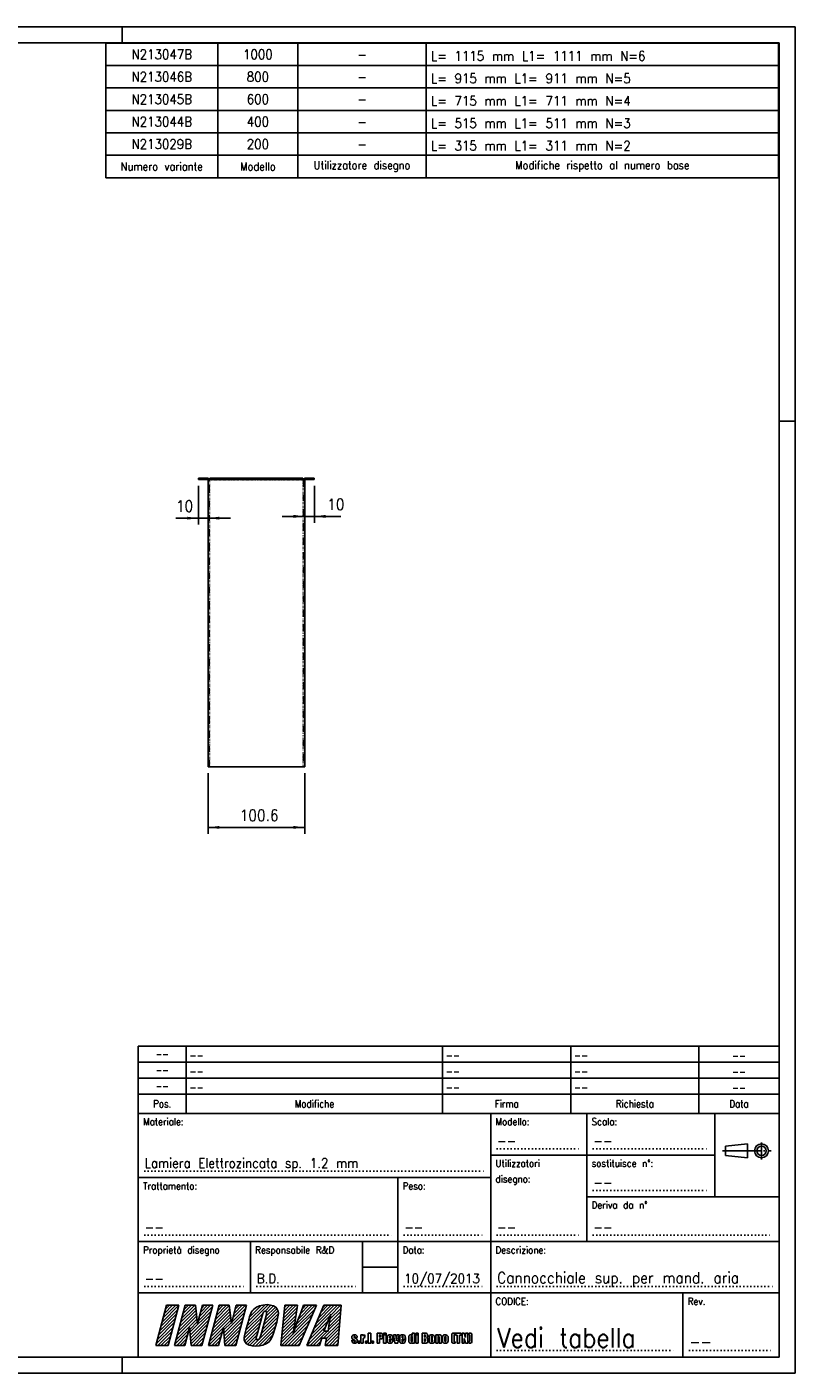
# Model space of a CAD drawing. Header units: inches. Extents: x -2 to 592, y 432 to 852.
# Tile 2 of 2: x 352 to 592, y 432 to 852. Entities that reach past the tile are written whole.
import ezdxf

# ---------------------------------------------------------------- set-up
doc = ezdxf.new("R2010")
doc.units = ezdxf.units.IN
for name, pattern in [('DASHED', [15, 7, -8]), ('DOT_CENTER', [14, 12, -1, 0, -1]), ('DOTTED', [1, 0, -1])]:
    doc.linetypes.add(name, pattern=pattern)
doc.layers.add('1', color=7, linetype='Continuous')
doc.styles.add('CONVERTER_11', font='txt.shx', dxfattribs={"width": 0.9})
doc.dimstyles.new('ME10_DIM_17', dxfattribs={"dimtxt": 11.666667, "dimasz": 11.666667, "dimexe": 6.666667, "dimexo": 6.666667, "dimgap": 6.666667, "dimtad": 1, "dimdsep": 46, "dimtxsty": 'CONVERTER_11', "dimsah": 1, "dimcen": 0.09, "dimclrd": 2, "dimclre": 2, "dimclrt": 7, "dimadec": 0, "dimazin": 0, "dimtfac": 1, "dimtdec": 4, "dimtix": 1, "dimtmove": 0, "dimatfit": 3, "dimfxl": 1, "dimtolj": 1, "dimtzin": 0, "dimarcsym": 0})
doc.dimstyles.new('ME10_DIM_18', dxfattribs={"dimtxt": 11.666667, "dimasz": 11.666667, "dimexe": 6.666667, "dimexo": 6.666667, "dimgap": 6.666667, "dimtad": 1, "dimdsep": 46, "dimtxsty": 'CONVERTER_11', "dimsah": 1, "dimcen": 0.09, "dimclrd": 2, "dimclre": 2, "dimclrt": 7, "dimadec": 0, "dimazin": 0, "dimtfac": 1, "dimtdec": 4, "dimtix": 1, "dimtmove": 0, "dimatfit": 3, "dimfxl": 1, "dimtolj": 1, "dimtzin": 0, "dimarcsym": 0})
doc.dimstyles.new('ME10_DIM_19', dxfattribs={"dimtxt": 11.666667, "dimasz": 11.666667, "dimexe": 6.666667, "dimexo": 6.666667, "dimgap": 6.666667, "dimtad": 1, "dimdsep": 46, "dimtxsty": 'CONVERTER_11', "dimsah": 1, "dimcen": 0.09, "dimclrd": 2, "dimclre": 2, "dimclrt": 7, "dimadec": 0, "dimazin": 0, "dimtfac": 1, "dimtdec": 4, "dimtix": 1, "dimtmove": 0, "dimatfit": 3, "dimfxl": 1, "dimtolj": 1, "dimtzin": 0, "dimarcsym": 0})
pattern_1 = [(45, (0, 0), (-0.49497475, 0.49497475), [])]

# ---------------------------------------------------------------- blocks, each defined once
blk = doc.blocks.new('213045A_CANOCCHIALE_MANDATA_SUPERIORE__3', base_point=(1352, 2070))
at = {"color": 7, "linetype": 'Continuous'}
for p, q in [((1352, 2370), (1357.2, 2370)), ((1352, 2368.8), (1352, 2370)), ((1357.2, 2368.8), (1352, 2368.8)), ((1357.2, 2370), (1360.3, 2370)), ((1360.3, 2368.8), (1357.2, 2368.8)), ((1360.3, 2370), (1361.7, 2370)), ((1361.7, 2368.8), (1360.3, 2368.8)), ((1362, 2368), (1362, 2368.5)), ((1362, 2368), (1362, 2070)), ((1363.2, 2368), (1362, 2368)), ((1363.2, 2368), (1363.2, 2368.5)), ((1363.5, 2368), (1363.2, 2368)), ((1363.5, 2368), (1364, 2368)), ((1364, 2370), (1364, 2370)), ((1364, 2370), (1460.6, 2370)), ((1364, 2370), (1364, 2368.8)), ((1364, 2368.8), (1364, 2370)), ((1364, 2368.8), (1364, 2368.5)), ((1460.6, 2368.8), (1364, 2368.8)), ((1364, 2368.5), (1364, 2368.8)), ((1364, 2368), (1364, 2368.5)), ((1364, 2368.5), (1364, 2368)), ((1364, 2368), (1364, 2368)), ((1460.6, 2368.8), (1460.6, 2370)), ((1460.6, 2368.5), (1460.6, 2368.8)), ((1460.6, 2368.5), (1460.6, 2368)), ((1461.1, 2368), (1460.6, 2368)), ((1461.1, 2368), (1461.4, 2368)), ((1461.4, 2368.5), (1461.4, 2368)), ((1461.4, 2368), (1462.6, 2368)), ((1462.6, 2368), (1462.6, 2368.5)), ((1462.6, 2368), (1462.6, 2070)), ((1462.9, 2370), (1464.2, 2370)), ((1462.9, 2368.8), (1464.2, 2368.8)), ((1464.2, 2370), (1467.3, 2370)), ((1464.2, 2368.8), (1467.3, 2368.8)), ((1467.3, 2370), (1472.6, 2370)), ((1467.3, 2368.8), (1469.4, 2368.8)), ((1469.4, 2368.8), (1472.6, 2368.8)), ((1472.6, 2370), (1472.6, 2368.8)), ((1362, 2070), (1363.2, 2070)), ((1363.2, 2070), (1363.5, 2070)), ((1363.5, 2070), (1461.1, 2070)), ((1461.4, 2070), (1461.1, 2070)), ((1462.6, 2070), (1461.4, 2070))]:
    blk.add_line(p, q, dxfattribs=at)
at = {"color": 5, "linetype": 'DASHED'}
for p, q in [((1357.2, 2368.8), (1357.2, 2370)), ((1360.3, 2368.8), (1360.3, 2370)), ((1363.2, 2070), (1363.2, 2368)), ((1364, 2368.8), (1364, 2368.8)), ((1461.4, 2368), (1461.4, 2070)), ((1464.2, 2368.8), (1464.2, 2370)), ((1467.3, 2368.8), (1467.3, 2370))]:
    blk.add_line(p, q, dxfattribs=at)
at = {"color": 3, "linetype": 'DOTTED'}
for p, q in [((1363.5, 2368), (1363.5, 2070)), ((1460.6, 2368.5), (1364, 2368.5)), ((1364, 2368.5), (1364, 2368.5)), ((1461.1, 2070), (1461.1, 2368))]:
    blk.add_line(p, q, dxfattribs=at)
at = {"color": 7, "linetype": 'Continuous'}
for centre, radius, start, end in [((1361.7, 2368.5), 1.5, 0, 90), ((1361.7, 2368.5), 0.3, 0, 90), ((1462.9, 2368.5), 1.5, 90, 180), ((1462.9, 2368.5), 0.3, 90, 180)]:
    blk.add_arc(centre, radius, start, end, dxfattribs=at)
at = {"layer": '1', "color": 30, "linetype": 'DOT_CENTER', "const_width": 0.25}
for points in [[(1358.8, 2368.8), (1358.8, 2370)], [(1465.8, 2368.8), (1465.8, 2370)]]:
    blk.add_lwpolyline(points, dxfattribs=at)
blk = doc.blocks.new('*D19')
at = {"layer": '1', "color": 2, "linetype": 'Continuous'}
for p, q in [((1362, 2063.3), (1362, 2000.2)), ((1462.6, 2063.3), (1462.6, 2000.2)), ((1362, 2006.9), (1462.6, 2006.9))]:
    blk.add_line(p, q, dxfattribs=at)
at = {"layer": '1', "color": 2}
for points in [[(1373.7, 2008.4), (1373.7, 2005.4), (1362, 2006.9)], [(1450.9, 2005.4), (1450.9, 2008.4), (1462.6, 2006.9)]]:
    blk.add_solid(points, dxfattribs=at)
at = {"layer": '1', "color": 7, "insert": (1394.9, 2013.6), "char_height": 11.67, "attachment_point": 7, "rotation": 0.0001, "line_spacing_factor": 0.60024, "style": 'CONVERTER_11'}
blk.add_mtext('100.6', dxfattribs=at)
blk = doc.blocks.new('*D20')
at = {"layer": '1', "color": 2, "linetype": 'Continuous'}
for p, q in [((1352, 2362.1), (1352, 2321.8)), ((1362, 2361.3), (1362, 2321.8)), ((1328.6, 2328.5), (1352, 2328.5)), ((1352, 2328.5), (1362, 2328.5)), ((1362, 2328.5), (1385.3, 2328.5))]:
    blk.add_line(p, q, dxfattribs=at)
at = {"layer": '1', "color": 2}
for points in [[(1340.3, 2327), (1340.3, 2330), (1352, 2328.5)], [(1373.7, 2330), (1373.7, 2327), (1362, 2328.5)]]:
    blk.add_solid(points, dxfattribs=at)
at = {"layer": '1', "color": 7, "insert": (1328.6, 2335.2), "char_height": 11.67, "attachment_point": 7, "rotation": 0.0001, "line_spacing_factor": 0.60024, "style": 'CONVERTER_11'}
blk.add_mtext('10', dxfattribs=at)
blk = doc.blocks.new('*D21')
at = {"layer": '1', "color": 2, "linetype": 'Continuous'}
for p, q in [((1462.6, 2361.3), (1462.6, 2323.7)), ((1472.6, 2362.1), (1472.6, 2323.7)), ((1462.6, 2330.3), (1439.3, 2330.3)), ((1472.6, 2330.3), (1462.6, 2330.3)), ((1500, 2330.3), (1472.6, 2330.3))]:
    blk.add_line(p, q, dxfattribs=at)
at = {"layer": '1', "color": 2}
for points in [[(1450.9, 2328.8), (1450.9, 2331.9), (1462.6, 2330.3)], [(1484.3, 2331.9), (1484.3, 2328.8), (1472.6, 2330.3)]]:
    blk.add_solid(points, dxfattribs=at)
at = {"layer": '1', "color": 7, "insert": (1486, 2337), "char_height": 11.67, "attachment_point": 7, "rotation": 0.0001, "line_spacing_factor": 0.60024, "style": 'CONVERTER_11'}
blk.add_mtext('10', dxfattribs=at)
blk = doc.blocks.new('TAB', base_point=(481.66, 825.76))
at = {"layer": '1', "color": 7, "linetype": 'Continuous'}
for p, q in [((376.66, 804.76), (376.66, 846.76)), ((586.66, 846.76), (376.66, 846.76)), ((411.66, 804.76), (411.66, 846.76)), ((436.66, 804.76), (436.66, 846.76)), ((476.66, 804.76), (476.66, 846.76)), ((586.66, 804.76), (586.66, 846.76)), ((376.66, 804.76), (586.66, 804.76))]:
    blk.add_line(p, q, dxfattribs=at)
at = {"layer": '1', "color": 1, "linetype": 'Continuous'}
for p, q in [((586.66, 839.76), (376.66, 839.76)), ((586.66, 832.76), (376.66, 832.76)), ((586.66, 825.76), (376.66, 825.76)), ((586.66, 818.76), (376.66, 818.76)), ((376.66, 811.76), (586.66, 811.76))]:
    blk.add_line(p, q, dxfattribs=at)
at = {"layer": '1', "color": 3, "style": 'CONVERTER_11', "width": 0.9}
for s, p in [('L= 1115 mm L1= 1111 mm N=6', (478.16, 841.26)), ('L= 915 mm L1= 911 mm N=5', (478.16, 834.26)), ('L= 715 mm L1= 711 mm N=4', (478.16, 827.26)), ('L= 515 mm L1= 511 mm N=3', (478.16, 820.26)), ('L= 315 mm L1= 311 mm N=2', (478.16, 813.26))]:
    blk.add_text(s, height=3, dxfattribs=at).set_placement(p)
at = {"layer": '1', "color": 3, "char_height": 3, "attachment_point": 5, "line_spacing_factor": 1.320528, "style": 'CONVERTER_11'}
for s, insert in [('N213047B', (394.16, 843.26)), ('1000', (424.16, 843.26)), ('-', (456.66, 843.26)), ('N213046B', (394.16, 836.26)), ('800', (424.16, 836.26)), ('-', (456.66, 836.26)), ('N213045B', (394.16, 829.26)), ('600', (424.16, 829.26)), ('-', (456.66, 829.26)), ('N213044B', (394.16, 822.26)), ('400', (424.16, 822.26)), ('-', (456.66, 822.26)), ('N213029B', (394.16, 815.26)), ('200', (424.16, 815.26)), ('-', (456.66, 815.26))]:
    blk.add_mtext(s, dxfattribs=dict(at, insert=insert))
at = {"layer": '1', "color": 1, "char_height": 2.5, "attachment_point": 5, "line_spacing_factor": 1.320528, "style": 'CONVERTER_11'}
for s, insert in [('Numero variante', (394.16, 808.26)), ('Modello', (424.16, 808.26)), ('Utilizzatore disegno', (456.66, 808.26)), ('Modifiche rispetto al numero base', (531.66, 808.26))]:
    blk.add_mtext(s, dxfattribs=dict(at, insert=insert))
blk = doc.blocks.new('TABELLA_LUNGHEZZE', base_point=(482.64, 825.98))
blk.add_blockref('TAB', (481.66, 825.76))
blk = doc.blocks.new('format_A2', base_point=(297, 210))
at = {"layer": '1', "linetype": 'Continuous'}
h = blk.add_hatch(dxfattribs=at)
h.set_pattern_fill('_USER', color=1, scale=0.7, angle=45, pattern_type=0)
h.set_pattern_definition(pattern_1)
h.paths.add_polyline_path([(396.14, 440.44), (392.32, 440.44), (395.68, 452.96), (399.5, 452.96)])
h = blk.add_hatch(dxfattribs=at)
h.set_pattern_fill('_USER', color=1, scale=0.7, angle=45, pattern_type=0)
h.set_pattern_definition(pattern_1)
h.paths.add_polyline_path([(405.36, 447.32), (406.87, 452.96), (410.06, 452.96), (406.7, 440.44), (403.33, 440.44), (402.84, 446.08), (401.33, 440.44), (398.15, 440.44), (401.5, 452.96), (404.69, 452.96)])
h = blk.add_hatch(dxfattribs=at)
h.set_pattern_fill('_USER', color=1, scale=0.7, angle=45, pattern_type=0)
h.set_pattern_definition(pattern_1)
h.paths.add_polyline_path([(415.91, 447.32), (417.43, 452.96), (420.61, 452.96), (417.26, 440.44), (413.89, 440.44), (413.4, 446.08), (411.89, 440.44), (408.7, 440.44), (412.06, 452.96), (415.24, 452.96)])
h = blk.add_hatch(dxfattribs=at)
h.set_pattern_fill('_USER', color=1, scale=0.7, angle=45, pattern_type=0)
h.set_pattern_definition(pattern_1)
h.paths.add_polyline_path([(421.93, 450.41), (422.3, 451.1), (422.94, 451.8), (423.72, 452.34), (424.66, 452.81), (425.73, 453.04), (427.04, 453.19), (428.09, 453.04), (429.03, 452.81), (429.73, 452.34), (430.22, 451.8), (430.49, 451.1), (430.57, 450.41), (430.37, 449.33), (430.03, 447.7), (429.47, 445.62), (428.93, 443.92), (428.56, 442.91), (428.08, 442.14), (427.53, 441.44), (426.66, 440.9), (425.74, 440.52), (424.7, 440.36), (423.56, 440.21), (422.42, 440.36), (421.46, 440.52), (420.66, 440.9), (420.16, 441.44), (419.9, 442.14), (419.92, 442.91), (420.1, 443.92), (420.55, 445.62), (421.11, 447.7), (421.55, 449.33)])
h.paths.add_polyline_path([(425.19, 443.92), (426.75, 449.71), (426.84, 450.41), (426.86, 450.8), (426.74, 451.03), (426.48, 451.1), (426.1, 451.03), (425.88, 450.87), (425.66, 450.41), (425.47, 449.71), (423.9, 443.84), (423.65, 442.91), (423.64, 442.53), (423.67, 442.29), (424.03, 442.29), (424.4, 442.29), (424.64, 442.53), (424.85, 442.99)], flags=16)
h = blk.add_hatch(dxfattribs=at)
h.set_pattern_fill('_USER', color=1, scale=0.7, angle=45, pattern_type=0)
h.set_pattern_definition(pattern_1)
h.paths.add_polyline_path([(435.78, 448.09), (435.15, 444.07), (436.36, 447.55), (437.53, 450.56), (438.45, 452.96), (442.45, 452.96), (437.09, 440.44), (431.36, 440.44), (432.53, 452.96), (436.53, 452.96)])
h = blk.add_hatch(dxfattribs=at)
h.set_pattern_fill('_USER', color=1, scale=0.7, angle=45, pattern_type=0)
h.set_pattern_definition(pattern_1)
h.paths.add_polyline_path([(450.18, 452.96), (449.1, 440.44), (445.19, 440.44), (445.61, 442.68), (444.15, 442.68), (443.37, 440.44), (439.46, 440.44), (444.72, 452.96)])
h.paths.add_polyline_path([(444.75, 444.92), (446.12, 444.92), (446.38, 447.24), (446.89, 450.18), (445.59, 447.01)], flags=16)
at = {"layer": '1', "color": 2, "linetype": 'Continuous'}
for p, q in [((381.83, 851.82), (-2.17, 851.82)), ((591.83, 851.82), (381.83, 851.82)), ((381.83, 846.82), (381.83, 851.82)), ((591.83, 728.82), (591.83, 851.82)), ((586.83, 728.82), (591.83, 728.82)), ((591.83, 431.82), (591.83, 728.82)), ((381.83, 431.82), (381.83, 436.82)), ((-2.17, 431.82), (381.83, 431.82)), ((381.83, 431.82), (591.83, 431.82))]:
    blk.add_line(p, q, dxfattribs=at)
at = {"layer": '1', "color": 7, "linetype": 'Continuous'}
for p, q in [((381.83, 846.82), (2.83, 846.82)), ((586.83, 846.82), (381.83, 846.82)), ((586.83, 728.82), (586.83, 846.82)), ((586.83, 436.82), (586.83, 728.82)), ((586.83, 533.82), (386.83, 533.82)), ((386.83, 533.82), (386.83, 436.82)), ((386.83, 512.82), (586.83, 512.82)), ((496.83, 512.82), (496.83, 499.82)), ((526.83, 499.82), (526.83, 512.82)), ((566.83, 499.82), (566.83, 512.82)), ((496.83, 499.82), (496.83, 472.82)), ((496.83, 499.82), (526.83, 499.82)), ((526.83, 499.82), (566.83, 499.82)), ((526.83, 472.82), (526.83, 499.82)), ((566.83, 486.82), (566.83, 499.82)), ((386.83, 492.82), (496.83, 492.82)), ((467.83, 466.82), (467.83, 492.82)), ((526.83, 486.82), (566.83, 486.82)), ((566.83, 486.82), (586.83, 486.82)), ((386.83, 472.82), (496.83, 472.82)), ((421.83, 472.82), (421.83, 456.82)), ((456.83, 472.82), (456.83, 466.82)), ((496.83, 472.82), (496.83, 455.82)), ((586.83, 472.82), (496.83, 472.82)), ((456.83, 466.82), (456.83, 456.82)), ((467.83, 456.82), (467.83, 466.82)), ((456.83, 464.82), (467.83, 464.82)), ((496.83, 456.82), (386.83, 456.82)), ((496.83, 456.82), (556.83, 456.82)), ((496.83, 455.82), (496.83, 436.82)), ((556.83, 456.82), (586.83, 456.82)), ((556.83, 436.82), (556.83, 456.82)), ((2.83, 436.82), (381.83, 436.82)), ((381.83, 436.82), (386.83, 436.82)), ((386.83, 436.82), (586.83, 436.82))]:
    blk.add_line(p, q, dxfattribs=at)
at = {"layer": '1', "color": 1, "linetype": 'Continuous'}
for p, q in [((401.83, 512.82), (401.83, 533.82)), ((481.83, 512.82), (481.83, 533.82)), ((521.83, 512.82), (521.83, 533.82)), ((561.83, 512.82), (561.83, 533.82)), ((386.83, 528.82), (586.83, 528.82)), ((586.83, 523.82), (386.83, 523.82)), ((386.83, 518.82), (586.83, 518.82)), ((576.97, 503.32), (570.1, 502.6)), ((570.1, 502.6), (570.1, 499.72)), ((576.97, 499), (576.97, 503.32)), ((570.1, 499.72), (576.97, 499)), ((392.32, 440.44), (395.68, 452.96)), ((395.68, 452.96), (399.5, 452.96)), ((399.5, 452.96), (396.14, 440.44)), ((398.15, 440.44), (401.5, 452.96)), ((401.5, 452.96), (404.69, 452.96)), ((404.69, 452.96), (405.36, 447.32)), ((405.36, 447.32), (406.87, 452.96)), ((410.06, 452.96), (406.7, 440.44)), ((406.87, 452.96), (410.06, 452.96)), ((408.7, 440.44), (412.06, 452.96)), ((412.06, 452.96), (415.24, 452.96)), ((415.24, 452.96), (415.91, 447.32)), ((415.91, 447.32), (417.43, 452.96)), ((420.61, 452.96), (417.26, 440.44)), ((417.43, 452.96), (420.61, 452.96)), ((421.55, 449.33), (421.93, 450.41)), ((421.93, 450.41), (422.3, 451.1)), ((422.3, 451.1), (422.94, 451.8)), ((422.94, 451.8), (423.72, 452.34)), ((423.72, 452.34), (424.66, 452.81)), ((425.47, 449.71), (423.9, 443.84)), ((424.66, 452.81), (425.73, 453.04)), ((425.19, 443.92), (426.75, 449.71)), ((425.66, 450.41), (425.47, 449.71)), ((425.88, 450.87), (425.66, 450.41)), ((425.73, 453.04), (427.04, 453.19)), ((426.1, 451.03), (425.88, 450.87)), ((426.48, 451.1), (426.1, 451.03)), ((426.74, 451.03), (426.48, 451.1)), ((426.86, 450.8), (426.74, 451.03)), ((426.75, 449.71), (426.84, 450.41)), ((426.84, 450.41), (426.86, 450.8)), ((427.04, 453.19), (428.09, 453.04)), ((428.09, 453.04), (429.03, 452.81)), ((429.03, 452.81), (429.73, 452.34)), ((429.73, 452.34), (430.22, 451.8)), ((430.22, 451.8), (430.49, 451.1)), ((430.57, 450.41), (430.37, 449.33)), ((430.49, 451.1), (430.57, 450.41)), ((431.36, 440.44), (432.53, 452.96)), ((432.53, 452.96), (436.53, 452.96)), ((436.53, 452.96), (435.78, 448.09)), ((436.36, 447.55), (437.53, 450.56)), ((442.45, 452.96), (437.09, 440.44)), ((437.53, 450.56), (438.45, 452.96)), ((438.45, 452.96), (442.45, 452.96)), ((439.46, 440.44), (444.72, 452.96)), ((444.72, 452.96), (450.18, 452.96)), ((446.89, 450.18), (445.59, 447.01)), ((446.38, 447.24), (446.89, 450.18)), ((450.18, 452.96), (449.1, 440.44)), ((402.84, 446.08), (401.33, 440.44)), ((403.33, 440.44), (402.84, 446.08)), ((413.4, 446.08), (411.89, 440.44)), ((413.89, 440.44), (413.4, 446.08)), ((420.1, 443.92), (420.55, 445.62)), ((420.55, 445.62), (421.11, 447.7)), ((421.11, 447.7), (421.55, 449.33)), ((429.47, 445.62), (428.93, 443.92)), ((430.03, 447.7), (429.47, 445.62)), ((430.37, 449.33), (430.03, 447.7)), ((435.78, 448.09), (435.15, 444.07)), ((435.15, 444.07), (436.36, 447.55)), ((445.59, 447.01), (444.75, 444.92)), ((446.12, 444.92), (446.38, 447.24)), ((419.9, 442.14), (419.92, 442.91)), ((420.16, 441.44), (419.9, 442.14)), ((419.92, 442.91), (420.1, 443.92)), ((420.66, 440.9), (420.16, 441.44)), ((423.65, 442.91), (423.64, 442.53)), ((423.64, 442.53), (423.67, 442.29)), ((423.9, 443.84), (423.65, 442.91)), ((423.67, 442.29), (424.03, 442.29)), ((424.03, 442.29), (424.4, 442.29)), ((424.4, 442.29), (424.64, 442.53)), ((424.64, 442.53), (424.85, 442.99)), ((424.85, 442.99), (425.19, 443.92)), ((427.53, 441.44), (426.66, 440.9)), ((428.08, 442.14), (427.53, 441.44)), ((428.56, 442.91), (428.08, 442.14)), ((428.93, 443.92), (428.56, 442.91)), ((444.15, 442.68), (443.37, 440.44)), ((445.61, 442.68), (444.15, 442.68)), ((444.75, 444.92), (446.12, 444.92)), ((445.19, 440.44), (445.61, 442.68)), ((453.51, 443.03), (453.53, 443.28)), ((453.51, 442.82), (453.51, 443.03)), ((453.57, 442.64), (453.51, 442.82)), ((453.53, 443.28), (453.59, 443.46)), ((453.53, 442.08), (454.21, 442.08)), ((453.53, 441.95), (453.53, 442.08)), ((453.55, 441.66), (453.53, 441.95)), ((453.61, 441.46), (453.55, 441.66)), ((453.7, 442.47), (453.57, 442.64)), ((453.59, 443.46), (453.68, 443.59)), ((453.7, 441.31), (453.61, 441.46)), ((453.68, 443.59), (453.85, 443.69)), ((453.98, 442.3), (453.7, 442.47)), ((453.89, 441.21), (453.7, 441.31)), ((453.85, 443.69), (454.06, 443.74)), ((454.12, 441.17), (453.89, 441.21)), ((454.31, 442.12), (453.98, 442.3)), ((454.06, 443.74), (454.31, 443.78)), ((454.38, 441.14), (454.12, 441.17)), ((454.23, 443.26), (454.21, 443.2)), ((454.21, 443.2), (454.21, 443.15)), ((454.21, 443.15), (454.21, 443.03)), ((454.21, 443.03), (454.21, 442.97)), ((454.21, 442.97), (454.23, 442.89)), ((454.21, 442.08), (454.21, 441.91)), ((454.21, 441.91), (454.21, 441.74)), ((454.21, 441.74), (454.23, 441.66)), ((454.27, 443.3), (454.23, 443.26)), ((454.23, 442.89), (454.31, 442.84)), ((454.23, 441.66), (454.25, 441.6)), ((454.25, 441.6), (454.33, 441.6)), ((454.33, 443.32), (454.27, 443.3)), ((454.31, 443.78), (454.53, 443.76)), ((454.31, 442.84), (454.44, 442.76)), ((454.44, 442.03), (454.31, 442.12)), ((454.38, 443.3), (454.33, 443.32)), ((454.33, 441.6), (454.4, 441.6)), ((454.42, 443.26), (454.38, 443.3)), ((454.63, 441.17), (454.38, 441.14)), ((454.4, 441.6), (454.46, 441.64)), ((454.44, 443.18), (454.42, 443.26)), ((454.46, 443.05), (454.44, 443.18)), ((454.44, 442.76), (454.65, 442.66)), ((454.48, 441.95), (454.44, 442.03)), ((454.46, 442.91), (454.46, 443.05)), ((455.14, 442.91), (454.46, 442.91)), ((454.46, 441.64), (454.48, 441.7)), ((454.5, 441.81), (454.48, 441.95)), ((454.48, 441.7), (454.5, 441.81)), ((454.53, 443.76), (454.72, 443.71)), ((454.84, 441.21), (454.63, 441.17)), ((454.65, 442.66), (454.91, 442.49)), ((454.72, 443.71), (454.88, 443.63)), ((454.99, 441.31), (454.84, 441.21)), ((454.88, 443.63), (454.99, 443.53)), ((454.91, 442.49), (455.08, 442.35)), ((454.99, 443.53), (455.07, 443.44)), ((455.1, 441.45), (454.99, 441.31)), ((455.07, 443.44), (455.1, 443.34)), ((455.08, 442.35), (455.16, 442.16)), ((455.1, 443.34), (455.12, 443.2)), ((455.16, 441.64), (455.1, 441.45)), ((455.12, 443.2), (455.14, 443.05)), ((455.14, 443.05), (455.14, 442.91)), ((455.16, 442.16), (455.2, 441.93)), ((455.2, 441.93), (455.16, 441.64)), ((455.43, 441.81), (456.01, 441.81)), ((455.43, 441.17), (455.43, 441.81)), ((456.01, 441.17), (455.43, 441.17)), ((456.01, 441.81), (456.01, 441.17)), ((456.3, 443.74), (457.04, 443.74)), ((456.3, 441.17), (456.3, 443.74)), ((457.06, 441.17), (456.3, 441.17)), ((457.04, 443.74), (457.02, 443.38)), ((457.02, 443.38), (457.21, 443.65)), ((457.07, 442.64), (457.06, 442.47)), ((457.06, 442.47), (457.06, 442.18)), ((457.06, 442.18), (457.06, 441.17)), ((457.11, 442.74), (457.07, 442.64)), ((457.19, 442.82), (457.11, 442.74)), ((457.3, 442.86), (457.19, 442.82)), ((457.21, 443.65), (457.51, 443.78)), ((457.51, 442.88), (457.3, 442.86)), ((457.51, 443.78), (457.51, 442.88)), ((457.72, 441.81), (458.31, 441.81)), ((457.72, 441.17), (457.72, 441.81)), ((458.31, 441.17), (457.72, 441.17)), ((458.31, 441.81), (458.31, 441.17)), ((458.59, 444.31), (459.39, 444.31)), ((458.59, 441.17), (458.59, 444.31)), ((459.39, 441.17), (458.59, 441.17)), ((459.39, 444.31), (459.39, 441.17)), ((459.69, 441.81), (460.28, 441.81)), ((459.69, 441.17), (459.69, 441.81)), ((460.28, 441.17), (459.69, 441.17)), ((460.28, 441.81), (460.28, 441.17)), ((461.36, 441.17), (461.36, 444.31)), ((461.36, 444.31), (462.16, 444.31)), ((462.16, 441.17), (461.36, 441.17)), ((462.16, 444.31), (462.44, 444.29)), ((462.27, 443.76), (462.16, 443.78)), ((462.16, 443.78), (462.16, 442.97)), ((462.16, 442.97), (462.17, 442.97)), ((462.16, 442.45), (462.16, 441.17)), ((462.36, 442.45), (462.16, 442.45)), ((462.17, 442.97), (462.21, 442.97)), ((462.21, 442.97), (462.31, 442.97)), ((462.36, 443.73), (462.27, 443.76)), ((462.31, 442.97), (462.36, 443.01)), ((462.4, 443.63), (462.36, 443.73)), ((462.36, 443.01), (462.4, 443.09)), ((462.59, 442.45), (462.36, 442.45)), ((462.42, 443.51), (462.4, 443.63)), ((462.4, 443.09), (462.42, 443.24)), ((462.42, 443.24), (462.42, 443.51)), ((462.44, 444.29), (462.65, 444.25)), ((462.78, 442.51), (462.59, 442.45)), ((462.65, 444.25), (462.8, 444.17)), ((462.91, 442.59), (462.78, 442.51)), ((462.8, 444.17), (462.91, 444.09)), ((462.91, 444.09), (462.99, 443.98)), ((463.01, 442.72), (462.91, 442.59)), ((462.99, 443.98), (463.05, 443.86)), ((463.07, 442.89), (463.01, 442.72)), ((463.05, 443.86), (463.07, 443.69)), ((463.07, 443.69), (463.08, 443.44)), ((463.08, 443.17), (463.07, 442.89)), ((463.08, 443.44), (463.08, 443.17)), ((463.39, 444.31), (464.18, 444.31)), ((463.39, 443.9), (463.39, 444.31)), ((464.18, 443.9), (463.39, 443.9)), ((463.39, 443.74), (464.18, 443.74)), ((463.39, 441.17), (463.39, 443.74)), ((464.18, 441.17), (463.39, 441.17)), ((464.18, 444.31), (464.18, 443.9)), ((464.18, 443.74), (464.18, 441.17)), ((464.53, 442.84), (464.54, 443.15)), ((464.53, 442.1), (464.53, 442.84)), ((464.53, 441.83), (464.53, 442.1)), ((464.56, 441.66), (464.53, 441.83)), ((464.54, 443.15), (464.6, 443.38)), ((464.6, 441.52), (464.56, 441.66)), ((464.6, 443.38), (464.71, 443.53)), ((464.7, 441.39), (464.6, 441.52)), ((464.81, 441.27), (464.7, 441.39)), ((464.71, 443.53), (464.89, 443.67)), ((464.98, 441.19), (464.81, 441.27)), ((464.89, 443.67), (465.09, 443.74)), ((465.17, 441.17), (464.98, 441.19)), ((465.09, 443.74), (465.36, 443.78)), ((465.42, 441.14), (465.17, 441.17)), ((465.3, 443.26), (465.28, 443.17)), ((465.28, 443.17), (465.28, 442.99)), ((465.28, 442.99), (465.28, 442.82)), ((465.28, 442.82), (465.53, 442.82)), ((465.28, 442.41), (465.28, 441.85)), ((466.29, 442.41), (465.28, 442.41)), ((465.28, 441.85), (465.28, 441.72)), ((465.28, 441.72), (465.3, 441.64)), ((465.32, 443.3), (465.3, 443.26)), ((465.3, 441.64), (465.32, 441.6)), ((465.4, 443.32), (465.32, 443.3)), ((465.32, 441.6), (465.4, 441.6)), ((465.36, 443.78), (465.64, 443.74)), ((465.45, 443.3), (465.4, 443.32)), ((465.4, 441.6), (465.47, 441.6)), ((465.64, 441.17), (465.42, 441.14)), ((465.49, 443.26), (465.45, 443.3)), ((465.47, 441.6), (465.53, 441.66)), ((465.51, 443.17), (465.49, 443.26)), ((465.53, 442.99), (465.51, 443.17)), ((465.53, 442.82), (465.53, 442.99)), ((465.53, 441.66), (465.55, 441.74)), ((465.55, 441.74), (465.57, 441.91)), ((465.57, 442.24), (466.29, 442.24)), ((465.57, 441.91), (465.57, 442.24)), ((465.64, 443.74), (465.89, 443.65)), ((465.83, 441.19), (465.64, 441.17)), ((465.98, 441.27), (465.83, 441.19)), ((465.89, 443.65), (466.08, 443.49)), ((466.1, 441.41), (465.98, 441.27)), ((466.08, 443.49), (466.19, 443.32)), ((466.19, 441.54), (466.1, 441.41)), ((466.19, 443.32), (466.25, 443.07)), ((466.25, 441.68), (466.19, 441.54)), ((466.25, 443.07), (466.29, 442.74)), ((466.27, 441.83), (466.25, 441.68)), ((466.29, 442.04), (466.27, 441.83)), ((466.29, 442.74), (466.29, 442.41)), ((466.29, 442.24), (466.29, 442.04)), ((466.5, 443.74), (467.18, 443.74)), ((466.88, 441.17), (466.5, 443.74)), ((467.88, 441.17), (466.88, 441.17)), ((467.18, 443.74), (467.39, 441.83)), ((467.39, 441.83), (467.41, 442.2)), ((467.41, 442.2), (467.48, 442.86)), ((467.48, 442.86), (467.5, 443.3)), ((467.5, 443.3), (467.54, 443.74)), ((467.54, 443.74), (468.24, 443.74)), ((468.24, 443.74), (467.88, 441.17)), ((468.43, 442.84), (468.45, 443.15)), ((468.43, 442.1), (468.43, 442.84)), ((468.43, 441.83), (468.43, 442.1)), ((468.47, 441.66), (468.43, 441.83)), ((468.45, 443.15), (468.51, 443.38)), ((468.51, 441.52), (468.47, 441.66)), ((468.51, 443.38), (468.62, 443.53)), ((468.6, 441.39), (468.51, 441.52)), ((468.71, 441.27), (468.6, 441.39)), ((468.62, 443.53), (468.79, 443.67)), ((468.89, 441.19), (468.71, 441.27)), ((468.79, 443.67), (469, 443.74)), ((469.07, 441.17), (468.89, 441.19)), ((469, 443.74), (469.26, 443.78)), ((469.32, 441.14), (469.07, 441.17)), ((469.21, 443.26), (469.19, 443.17)), ((469.19, 443.17), (469.19, 442.99)), ((469.19, 442.99), (469.19, 442.82)), ((469.19, 442.82), (469.44, 442.82)), ((469.19, 442.41), (469.19, 441.85)), ((470.19, 442.41), (469.19, 442.41)), ((469.19, 441.85), (469.19, 441.72)), ((469.19, 441.72), (469.21, 441.64)), ((469.23, 443.3), (469.21, 443.26)), ((469.21, 441.64), (469.23, 441.6)), ((469.3, 443.32), (469.23, 443.3)), ((469.23, 441.6), (469.3, 441.6)), ((469.26, 443.78), (469.55, 443.74)), ((469.36, 443.3), (469.3, 443.32)), ((469.3, 441.6), (469.38, 441.6)), ((469.55, 441.17), (469.32, 441.14)), ((469.4, 443.26), (469.36, 443.3)), ((469.38, 441.6), (469.44, 441.66)), ((469.42, 443.17), (469.4, 443.26)), ((469.44, 442.99), (469.42, 443.17)), ((469.44, 442.82), (469.44, 442.99)), ((469.44, 441.66), (469.45, 441.74)), ((469.45, 441.74), (469.47, 441.91)), ((469.47, 442.24), (470.19, 442.24)), ((469.47, 441.91), (469.47, 442.24)), ((469.55, 443.74), (469.8, 443.65)), ((469.74, 441.19), (469.55, 441.17)), ((469.89, 441.27), (469.74, 441.19)), ((469.8, 443.65), (469.98, 443.49)), ((470, 441.41), (469.89, 441.27)), ((469.98, 443.49), (470.1, 443.32)), ((470.1, 441.54), (470, 441.41)), ((470.1, 443.32), (470.16, 443.07)), ((470.16, 441.68), (470.1, 441.54)), ((470.16, 443.07), (470.19, 442.74)), ((470.17, 441.83), (470.16, 441.68)), ((470.19, 442.04), (470.17, 441.83)), ((470.19, 442.74), (470.19, 442.41)), ((470.19, 442.24), (470.19, 442.04)), ((471.29, 443.28), (471.33, 443.46)), ((471.29, 443.05), (471.29, 443.28)), ((471.29, 441.85), (471.29, 443.05)), ((471.29, 441.6), (471.29, 441.85)), ((471.33, 441.43), (471.29, 441.6)), ((471.33, 443.46), (471.39, 443.57)), ((471.39, 441.31), (471.33, 441.43)), ((471.39, 443.57), (471.5, 443.69)), ((471.5, 441.21), (471.39, 441.31)), ((471.5, 443.69), (471.63, 443.74)), ((471.63, 441.17), (471.5, 441.21)), ((471.63, 443.74), (471.82, 443.78)), ((471.8, 441.14), (471.63, 441.17)), ((471.94, 441.17), (471.8, 441.14)), ((471.82, 443.78), (471.94, 443.76)), ((471.94, 443.76), (472.07, 443.73)), ((472.07, 441.19), (471.94, 441.17)), ((472.07, 443.26), (472.05, 443.18)), ((472.05, 443.18), (472.05, 443.07)), ((472.05, 443.07), (472.05, 441.83)), ((472.05, 441.83), (472.05, 441.72)), ((472.05, 441.72), (472.07, 441.64)), ((472.07, 443.73), (472.18, 443.65)), ((472.09, 443.3), (472.07, 443.26)), ((472.07, 441.64), (472.09, 441.6)), ((472.18, 441.25), (472.07, 441.19)), ((472.16, 443.32), (472.09, 443.3)), ((472.09, 441.6), (472.16, 441.6)), ((472.24, 443.3), (472.16, 443.32)), ((472.16, 441.6), (472.24, 441.6)), ((472.18, 443.65), (472.32, 443.55)), ((472.32, 441.37), (472.18, 441.25)), ((472.28, 443.26), (472.24, 443.3)), ((472.24, 441.6), (472.28, 441.64)), ((472.3, 443.18), (472.28, 443.26)), ((472.28, 441.64), (472.3, 441.74)), ((472.32, 443.07), (472.3, 443.18)), ((472.3, 441.74), (472.32, 441.91)), ((472.32, 444.31), (473.07, 444.31)), ((472.32, 443.55), (472.32, 444.31)), ((472.32, 441.91), (472.32, 443.07)), ((472.32, 441.17), (472.32, 441.37)), ((473.07, 441.17), (472.32, 441.17)), ((473.07, 444.31), (473.07, 441.17)), ((473.44, 444.31), (474.23, 444.31)), ((473.44, 443.9), (473.44, 444.31)), ((474.23, 443.9), (473.44, 443.9)), ((473.44, 443.74), (474.23, 443.74)), ((473.44, 441.17), (473.44, 443.74)), ((474.23, 441.17), (473.44, 441.17)), ((474.23, 444.31), (474.23, 443.9)), ((474.23, 443.74), (474.23, 441.17)), ((475.39, 441.17), (475.39, 444.31)), ((475.39, 444.31), (476.18, 444.31)), ((476.3, 441.17), (475.39, 441.17)), ((476.18, 444.31), (476.49, 444.29)), ((476.28, 443.76), (476.18, 443.78)), ((476.18, 443.78), (476.18, 443.07)), ((476.18, 443.07), (476.22, 443.07)), ((476.32, 442.55), (476.18, 442.59)), ((476.18, 442.59), (476.18, 441.7)), ((476.18, 441.7), (476.32, 441.7)), ((476.22, 443.07), (476.26, 443.07)), ((476.26, 443.07), (476.35, 443.07)), ((476.34, 443.74), (476.28, 443.76)), ((476.7, 441.17), (476.3, 441.17)), ((476.39, 442.53), (476.32, 442.55)), ((476.32, 441.7), (476.39, 441.74)), ((476.37, 443.73), (476.34, 443.74)), ((476.35, 443.07), (476.41, 443.13)), ((476.41, 443.67), (476.37, 443.73)), ((476.43, 442.43), (476.39, 442.53)), ((476.39, 441.74), (476.43, 441.81)), ((476.43, 443.59), (476.41, 443.67)), ((476.41, 443.13), (476.43, 443.24)), ((476.45, 443.47), (476.43, 443.59)), ((476.43, 443.24), (476.45, 443.47)), ((476.45, 442.28), (476.43, 442.43)), ((476.43, 441.81), (476.45, 441.99)), ((476.45, 441.99), (476.45, 442.28)), ((476.49, 444.29), (476.73, 444.23)), ((476.94, 441.21), (476.7, 441.17)), ((476.73, 444.23), (476.9, 444.13)), ((476.96, 442.91), (476.77, 442.86)), ((476.77, 442.86), (476.98, 442.76)), ((476.9, 444.13), (477.06, 443.98)), ((477.07, 441.29), (476.94, 441.21)), ((477.09, 443.01), (476.96, 442.91)), ((476.98, 442.76), (477.13, 442.64)), ((477.06, 443.98), (477.15, 443.74)), ((477.17, 441.43), (477.07, 441.29)), ((477.15, 443.17), (477.09, 443.01)), ((477.13, 442.64), (477.21, 442.45)), ((477.15, 443.74), (477.19, 443.4)), ((477.19, 443.4), (477.15, 443.17)), ((477.23, 441.62), (477.17, 441.43)), ((477.21, 442.45), (477.25, 442.2)), ((477.25, 441.91), (477.23, 441.62)), ((477.25, 442.2), (477.25, 441.91)), ((477.59, 442.78), (477.61, 443.09)), ((477.59, 442.12), (477.59, 442.78)), ((477.59, 441.83), (477.59, 442.12)), ((477.62, 441.62), (477.59, 441.83)), ((477.61, 443.09), (477.66, 443.32)), ((477.66, 441.46), (477.62, 441.62)), ((477.66, 443.32), (477.76, 443.49)), ((477.76, 441.35), (477.66, 441.46)), ((477.76, 443.49), (477.93, 443.65)), ((477.87, 441.23), (477.76, 441.35)), ((478.02, 441.17), (477.87, 441.23)), ((477.93, 443.65), (478.14, 443.74)), ((478.21, 441.17), (478.02, 441.17)), ((478.14, 443.74), (478.44, 443.78)), ((478.46, 441.14), (478.21, 441.17)), ((478.36, 443.26), (478.35, 443.17)), ((478.35, 443.17), (478.35, 443.01)), ((478.35, 443.01), (478.35, 441.87)), ((478.35, 441.87), (478.35, 441.72)), ((478.35, 441.72), (478.36, 441.64)), ((478.38, 443.3), (478.36, 443.26)), ((478.36, 441.64), (478.38, 441.6)), ((478.46, 443.32), (478.38, 443.3)), ((478.38, 441.6), (478.46, 441.6)), ((478.44, 443.78), (478.67, 443.74)), ((478.52, 443.3), (478.46, 443.32)), ((478.46, 441.6), (478.52, 441.6)), ((478.67, 441.17), (478.46, 441.14)), ((478.55, 443.26), (478.52, 443.3)), ((478.52, 441.6), (478.55, 441.64)), ((478.57, 443.17), (478.55, 443.26)), ((478.55, 441.64), (478.57, 441.72)), ((478.59, 443.01), (478.57, 443.17)), ((478.57, 441.72), (478.59, 441.85)), ((478.59, 441.85), (478.59, 443.01)), ((478.67, 443.74), (478.88, 443.69)), ((478.86, 441.19), (478.67, 441.17)), ((479.03, 441.27), (478.86, 441.19)), ((478.88, 443.69), (479.03, 443.59)), ((479.03, 443.59), (479.16, 443.47)), ((479.16, 441.39), (479.03, 441.27)), ((479.16, 443.47), (479.25, 443.34)), ((479.25, 441.54), (479.16, 441.39)), ((479.25, 443.34), (479.31, 443.22)), ((479.31, 441.7), (479.25, 441.54)), ((479.31, 443.22), (479.33, 443.07)), ((479.33, 441.89), (479.31, 441.7)), ((479.33, 443.07), (479.35, 442.84)), ((479.35, 442.2), (479.33, 441.89)), ((479.35, 442.84), (479.35, 442.2)), ((479.69, 443.74), (480.47, 443.74)), ((479.69, 441.17), (479.69, 443.74)), ((480.45, 441.17), (479.69, 441.17)), ((480.47, 443.74), (480.45, 443.47)), ((480.45, 443.47), (480.53, 443.61)), ((480.47, 443.24), (480.45, 443.13)), ((480.45, 443.13), (480.45, 442.89)), ((480.45, 442.89), (480.45, 441.17)), ((480.49, 443.3), (480.47, 443.24)), ((480.56, 443.32), (480.49, 443.3)), ((480.53, 443.61), (480.64, 443.71)), ((480.64, 443.3), (480.56, 443.32)), ((480.64, 443.71), (480.77, 443.76)), ((480.68, 443.26), (480.64, 443.3)), ((480.68, 443.15), (480.68, 443.26)), ((480.7, 442.93), (480.68, 443.15)), ((480.7, 441.17), (480.7, 442.93)), ((481.45, 441.17), (480.7, 441.17)), ((480.77, 443.76), (480.92, 443.78)), ((480.92, 443.78), (481.09, 443.74)), ((481.09, 443.74), (481.25, 443.69)), ((481.25, 443.69), (481.34, 443.57)), ((481.34, 443.57), (481.42, 443.44)), ((481.42, 443.44), (481.44, 443.24)), ((481.44, 443.24), (481.45, 442.95)), ((481.45, 442.95), (481.45, 441.17)), ((481.8, 442.78), (481.81, 443.09)), ((481.8, 442.12), (481.8, 442.78)), ((481.8, 441.83), (481.8, 442.12)), ((481.83, 441.62), (481.8, 441.83)), ((481.81, 443.09), (481.87, 443.32)), ((481.87, 441.46), (481.83, 441.62)), ((481.87, 443.32), (481.97, 443.49)), ((481.97, 441.35), (481.87, 441.46)), ((481.97, 443.49), (482.14, 443.65)), ((482.08, 441.23), (481.97, 441.35)), ((482.23, 441.17), (482.08, 441.23)), ((482.14, 443.65), (482.35, 443.74)), ((482.42, 441.17), (482.23, 441.17)), ((482.35, 443.74), (482.65, 443.78)), ((482.67, 441.14), (482.42, 441.17)), ((482.57, 443.26), (482.55, 443.17)), ((482.55, 443.17), (482.55, 443.01)), ((482.55, 443.01), (482.55, 441.87)), ((482.55, 441.87), (482.55, 441.72)), ((482.55, 441.72), (482.57, 441.64)), ((482.59, 443.3), (482.57, 443.26)), ((482.57, 441.64), (482.59, 441.6)), ((482.67, 443.32), (482.59, 443.3)), ((482.59, 441.6), (482.67, 441.6)), ((482.65, 443.78), (482.88, 443.74)), ((482.72, 443.3), (482.67, 443.32)), ((482.67, 441.6), (482.72, 441.6)), ((482.88, 441.17), (482.67, 441.14)), ((482.76, 443.26), (482.72, 443.3)), ((482.72, 441.6), (482.76, 441.64)), ((482.78, 443.17), (482.76, 443.26)), ((482.76, 441.64), (482.78, 441.72)), ((482.8, 443.01), (482.78, 443.17)), ((482.78, 441.72), (482.8, 441.85)), ((482.8, 441.85), (482.8, 443.01)), ((482.88, 443.74), (483.08, 443.69)), ((483.07, 441.19), (482.88, 441.17)), ((483.24, 441.27), (483.07, 441.19)), ((483.08, 443.69), (483.24, 443.59)), ((483.24, 443.59), (483.37, 443.47)), ((483.37, 441.39), (483.24, 441.27)), ((483.37, 443.47), (483.46, 443.34)), ((483.46, 441.54), (483.37, 441.39)), ((483.46, 443.34), (483.52, 443.22)), ((483.52, 441.7), (483.46, 441.54)), ((483.52, 443.22), (483.54, 443.07)), ((483.54, 441.89), (483.52, 441.7)), ((483.54, 443.07), (483.56, 442.84)), ((483.56, 442.2), (483.54, 441.89)), ((483.56, 442.84), (483.56, 442.2)), ((484.7, 443.84), (484.73, 444.03)), ((484.7, 443.53), (484.7, 443.84)), ((484.7, 441.93), (484.7, 443.53)), ((484.7, 441.6), (484.7, 441.93)), ((484.73, 441.41), (484.7, 441.6)), ((484.73, 444.03), (484.81, 444.15)), ((484.81, 441.29), (484.73, 441.41)), ((484.81, 444.15), (484.94, 444.23)), ((484.94, 441.23), (484.81, 441.29)), ((484.94, 444.23), (485.15, 444.29)), ((485.15, 441.17), (484.94, 441.23)), ((485.15, 444.29), (485.45, 444.31)), ((485.45, 441.17), (485.15, 441.17)), ((485.42, 443.8), (485.4, 443.71)), ((485.4, 443.71), (485.4, 443.53)), ((485.4, 443.53), (485.4, 441.93)), ((485.4, 441.93), (485.4, 441.75)), ((485.4, 441.75), (485.4, 441.66)), ((485.4, 441.66), (485.42, 441.6)), ((485.44, 443.84), (485.42, 443.8)), ((485.42, 441.6), (485.45, 441.58)), ((485.47, 443.88), (485.44, 443.84)), ((485.45, 444.31), (485.7, 444.31)), ((485.45, 441.58), (485.53, 441.58)), ((485.7, 441.17), (485.45, 441.17)), ((485.55, 443.88), (485.47, 443.88)), ((485.53, 441.58), (485.7, 441.58)), ((485.7, 443.9), (485.55, 443.88)), ((485.7, 444.31), (485.7, 443.9)), ((485.7, 441.58), (485.7, 441.17)), ((485.87, 444.31), (487.63, 444.31)), ((485.87, 443.69), (485.87, 444.31)), ((486.35, 443.69), (485.87, 443.69)), ((486.35, 441.17), (486.35, 443.69)), ((487.14, 441.17), (486.35, 441.17)), ((487.14, 443.69), (487.14, 441.17)), ((487.63, 443.69), (487.14, 443.69)), ((487.63, 444.31), (487.63, 443.69)), ((487.88, 444.31), (488.54, 444.31)), ((487.88, 441.17), (487.88, 444.31)), ((488.54, 441.17), (487.88, 441.17)), ((488.54, 444.31), (489, 442.89)), ((488.54, 442.59), (488.54, 441.17)), ((488.96, 441.17), (488.54, 442.59)), ((489.66, 441.17), (488.96, 441.17)), ((489, 444.31), (489.66, 444.31)), ((489, 442.89), (489, 444.31)), ((489.66, 444.31), (489.66, 441.17)), ((489.97, 443.9), (489.97, 444.31)), ((489.97, 444.31), (490.19, 444.31)), ((490.08, 443.88), (489.97, 443.9)), ((489.97, 441.58), (490.1, 441.58)), ((489.97, 441.17), (489.97, 441.58)), ((490.19, 441.17), (489.97, 441.17)), ((490.16, 443.88), (490.08, 443.88)), ((490.1, 441.58), (490.17, 441.58)), ((490.19, 443.84), (490.16, 443.88)), ((490.17, 441.58), (490.21, 441.6)), ((490.19, 444.31), (490.48, 444.29)), ((490.23, 443.8), (490.19, 443.84)), ((490.48, 441.17), (490.19, 441.17)), ((490.21, 441.6), (490.25, 441.66)), ((490.25, 443.71), (490.23, 443.8)), ((490.27, 443.53), (490.25, 443.71)), ((490.25, 441.75), (490.27, 441.93)), ((490.25, 441.66), (490.25, 441.75)), ((490.27, 441.93), (490.27, 443.53)), ((490.48, 444.29), (490.69, 444.23)), ((490.69, 441.23), (490.48, 441.17)), ((490.69, 444.23), (490.82, 444.15)), ((490.82, 441.29), (490.69, 441.23)), ((490.82, 444.15), (490.91, 444.03)), ((490.91, 441.41), (490.82, 441.29)), ((490.91, 444.03), (490.95, 443.84)), ((490.95, 441.6), (490.91, 441.41)), ((490.95, 443.84), (490.97, 443.53)), ((490.97, 441.93), (490.95, 441.6)), ((490.97, 443.53), (490.97, 441.93)), ((396.14, 440.44), (392.32, 440.44)), ((401.33, 440.44), (398.15, 440.44)), ((406.7, 440.44), (403.33, 440.44)), ((411.89, 440.44), (408.7, 440.44)), ((417.26, 440.44), (413.89, 440.44)), ((421.46, 440.52), (420.66, 440.9)), ((422.42, 440.36), (421.46, 440.52)), ((423.56, 440.21), (422.42, 440.36)), ((424.7, 440.36), (423.56, 440.21)), ((425.74, 440.52), (424.7, 440.36)), ((426.66, 440.9), (425.74, 440.52)), ((437.09, 440.44), (431.36, 440.44)), ((443.37, 440.44), (439.46, 440.44)), ((449.1, 440.44), (445.19, 440.44))]:
    blk.add_line(p, q, dxfattribs=at)
at = {"layer": '1', "color": 1, "linetype": 'DOTTED'}
for p, q in [((498.83, 501.82), (524.83, 501.82)), ((528.83, 501.82), (564.83, 501.82)), ((388.83, 494.82), (494.83, 494.82)), ((528.83, 488.82), (564.83, 488.82)), ((388.83, 474.82), (465.83, 474.82)), ((469.83, 474.82), (494.83, 474.82)), ((498.83, 474.82), (524.83, 474.82)), ((528.83, 474.82), (584.83, 474.82)), ((388.83, 458.82), (419.83, 458.82)), ((423.83, 458.82), (454.83, 458.82)), ((469.83, 458.82), (494.83, 458.82)), ((498.83, 458.82), (584.83, 458.82)), ((498.83, 438.82), (554.83, 438.82)), ((558.83, 438.82), (584.83, 438.82))]:
    blk.add_line(p, q, dxfattribs=at)
at = {"layer": '1', "color": 1, "linetype": 'DOT_CENTER'}
for p, q in [((569.18, 501.16), (584.33, 501.16)), ((581.36, 498.41), (581.36, 503.74))]:
    blk.add_line(p, q, dxfattribs=at)
at = {"layer": '1', "color": 1, "linetype": 'Continuous'}
for radius in [2.16, 1.44]:
    blk.add_circle((581.36, 501.16), radius, dxfattribs=at)
at = {"layer": '1', "color": 1, "style": 'CONVERTER_11', "width": 0.9}
for s, height, p in [('--', 2.2, (402.83, 529.82)), ('--', 2.2, (482.83, 529.82)), ('--', 2.2, (522.83, 529.82)), ('--', 2.2, (402.83, 524.82)), ('--', 2.2, (482.83, 524.82)), ('--', 2.2, (522.83, 524.82)), ('--', 2.2, (402.83, 519.82)), ('--', 2.2, (482.83, 519.82)), ('--', 2.2, (522.83, 519.82)), ('--', 3, (498.83, 502.82)), ('--', 3, (528.83, 502.82)), ('Lamiera Elettrozincata sp. 1.2 mm', 3, (388.83, 495.82)), ('--', 3, (528.83, 489.82)), ('--', 3, (388.83, 475.82)), ('--', 3, (469.83, 475.82)), ('--', 3, (498.83, 475.82)), ('--', 3, (528.83, 475.82)), ('B.D.', 3, (423.83, 459.82)), ('10/07/2013', 3, (469.83, 459.82)), ('--', 3, (388.83, 459.82)), ('--', 3.5, (558.83, 439.82))]:
    blk.add_text(s, height=height, dxfattribs=at).set_placement(p)
at = {"layer": '1', "color": 7, "style": 'CONVERTER_11', "width": 0.9}
for s, height, p in [('Cannocchiale sup. per mand. aria', 3.5, (498.83, 459.82)), ('Vedi tabella', 6, (498.83, 439.82))]:
    blk.add_text(s, height=height, dxfattribs=at).set_placement(p)
at = {"layer": '1', "color": 1, "line_spacing_factor": 1.320528, "style": 'CONVERTER_11'}
for s, insert, char_height, attachment_point in [('--', (394.33, 531.32), 2, 5), ('--', (574.33, 530.82), 2.2, 5), ('--', (394.33, 526.32), 2, 5), ('--', (574.33, 525.82), 2.2, 5), ('--', (394.33, 521.32), 2, 5), ('--', (574.33, 520.82), 2.2, 5), ('Pos.', (394.33, 515.82), 2.2, 5), ('Modifiche', (441.83, 515.82), 2.2, 5), ('Firma', (501.83, 515.82), 2.2, 5), ('Richiesta', (541.83, 515.82), 2.2, 5), ('Data', (574.33, 515.82), 2.2, 5), ('Materiale:', (388.33, 511.32), 2.2, 1), ('Modello:', (498.33, 511.32), 2.2, 1), ('Scala:', (528.33, 511.32), 2.2, 1), ('Utilizzatori\\Pdisegno:', (498.33, 498.32), 2.2, 1), ('sostituisce n°:', (528.33, 498.32), 2.2, 1), ('Trattamento:', (388.33, 491.32), 2.2, 1), ('Peso:', (469.33, 491.32), 2.2, 1), ('Deriva da n°', (528.33, 485.32), 2.2, 1), ('Proprietà disegno', (388.33, 471.32), 2.2, 1), ('Responsabile R&D', (423.33, 471.32), 2.2, 1), ('Data:', (469.33, 471.32), 2.2, 1), ('Descrizione:', (498.33, 471.32), 2.2, 1), ('CODICE:', (498.33, 455.32), 2.2, 1), ('Rev.', (558.33, 455.32), 2.2, 1)]:
    blk.add_mtext(s, dxfattribs=dict(at, insert=insert, char_height=char_height, attachment_point=attachment_point))
blk = doc.blocks.new('Sinistra1', base_point=(1412.295, 2219.397))
blk.add_blockref('213045A_CANOCCHIALE_MANDATA_SUPERIORE__3', (1351.995, 2069.997))
at = {"layer": '1'}
for base, p1, p2, dimstyle, picture, middle in [((1351.995, 2328.493), (1361.995, 2367.997), (1351.995, 2368.797), 'ME10_DIM_18', '*D20', (1335.553, 2340.993)), ((1472.595, 2330.323), (1462.595, 2367.997), (1472.595, 2368.797), 'ME10_DIM_19', '*D21', (1493.038, 2342.823)), ((1361.995, 2006.902), (1462.595, 2069.997), (1361.995, 2069.997), 'ME10_DIM_17', '*D19', (1414.344, 2019.402))]:
    dim = blk.add_linear_dim(base=base, p1=p1, p2=p2, dimstyle=dimstyle, dxfattribs=at)
    dim.commit()
    dim.dimension.update_dxf_attribs({"geometry": picture, "text_midpoint": middle, "text_rotation": 0.000139})

msp = doc.modelspace()

# ---------------------------------------------------------------- block references
msp.add_blockref('TABELLA_LUNGHEZZE', (482.64, 825.98))
at = {"xscale": 0.3, "yscale": 0.3, "zscale": 0.3}
msp.add_blockref('Sinistra1', (423.69, 665.82), dxfattribs=at)
at = {"layer": '1'}
msp.add_blockref('format_A2', (297, 210), dxfattribs=at)

doc.saveas('drawing.dxf')
